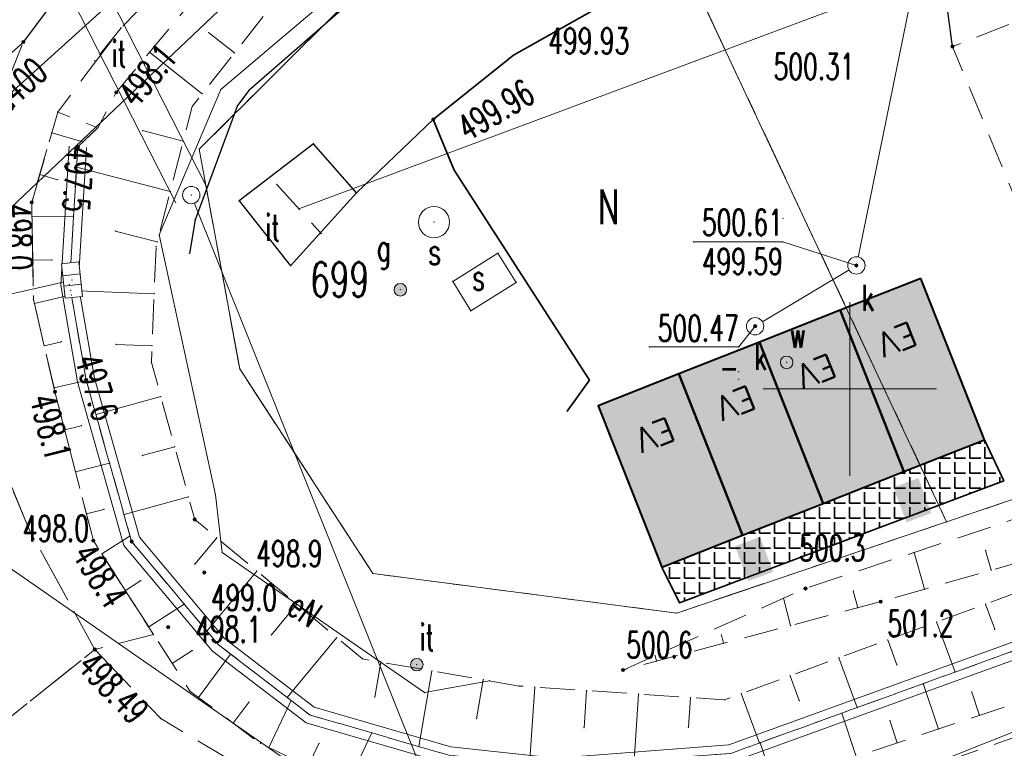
# Model space of a CAD drawing. Header units: metres. Extents: x 7422311 to 7422914, y 5495352 to 5495886.
# Tile 3 of 22: x 7422326 to 7422355, y 5495803 to 5495824. Entities that reach past the tile are written whole.
import ezdxf
from ezdxf.enums import TextEntityAlignment as Align

# ---------------------------------------------------------------- set-up
doc = ezdxf.new("R2010")
doc.units = ezdxf.units.M
doc.set_wipeout_variables(frame=1)
for name, pattern in [('L_0_03', [1, 0.5, -0.5]), ('L_0_04', [1.5, 1, -0.5]), ('L_0_06', [2, 1.5, -0.5])]:
    doc.linetypes.add(name, pattern=pattern)
doc.layers.get('0').update_dxf_attribs({"linetype": 'CONTINUOUS', "lineweight": 18})
doc.layers.add('!!!_EV_miejsca ładowania', color=3, linetype='CONTINUOUS')
doc.layers.add('Ładowarka', color=7, linetype='CONTINUOUS')
for name, color, linetype, lineweight in [('EGB_DzialkaEwidencyjna', 7, 'CONTINUOUS', 18), ('EGB_KonturKlasyfikacyjny', 96, 'CONTINUOUS', 18), ('EGB_KonturUzytkuGruntowego', 96, 'CONTINUOUS', 18), ('GES_InneUrzadzeniaTowarzyszac2', 7, 'CONTINUOUS', 18), ('GES_PrzewodElektroenergetyczny', 1, 'CONTINUOUS', 18), ('GES_PrzewodKanalizacyjny', 36, 'CONTINUOUS', 18), ('GES_Rzedna', 7, 'CONTINUOUS', 18), ('GES_UrzadzeniaSiecGazowa_P', 7, 'CONTINUOUS', 18), ('GES_UrzadzeniaSiecKanalizacyj2', 7, 'CONTINUOUS', 18), ('GES_UrzadzeniaSiecWodociagowa_', 7, 'CONTINUOUS', 18), ('GES_UrzadzeniaTechniczneSieciS', 7, 'CONTINUOUS', 18), ('KR_ObiektKarto', 7, 'CONTINUOUS', 18), ('OT_Komunikacja', 7, 'CONTINUOUS', 18), ('OT_Ogrodzenia', 7, 'CONTINUOUS', 18), ('OT_Rzedna', 7, 'CONTINUOUS', 18), ('OT_Skarpa', 7, 'CONTINUOUS', 18), ('OT_ZagospodarowanieTerenu', 7, 'CONTINUOUS', 18), ('OT_ZagospodarowanieTerenu_P', 7, 'CONTINUOUS', 18)]:
    doc.layers.add(name, color=color, linetype=linetype, lineweight=lineweight)
doc.styles.get("Standard").update_dxf_attribs({"font": 'simplex.shx'})
doc.linetypes.add('L_0_15_SHX', pattern='A,0,-0.375,-0.75,-0.75,-0.75,-0.75,-0.75,[1,mapa_aktualana_poszerzona1.shx,S=0.05,R=0,X=0,Y=0],-0.75,-0.75,-0.75,-0.75,-0.375', length=7.5)

# ---------------------------------------------------------------- blocks, each defined once
blk = doc.blocks.new('L_0_02_2')
at = {"color": 0}
blk.add_point((0, 0), dxfattribs=at)
blk = doc.blocks.new('L_0_02_1')
at = {"color": 0}
blk.add_point((0, 0), dxfattribs=at)
blk = doc.blocks.new('SUPP')
at = {"color": 0, "linetype": 'Continuous', "lineweight": 18}
blk.add_wipeout([(0, -0.5), (0.25, -0.433), (0.433, -0.25), (0.5, 0), (0.433, 0.25), (0.25, 0.433), (0, 0.5), (-0.25, 0.433), (-0.433, 0.25), (-0.5, 0), (-0.433, -0.25), (-0.25, -0.433)], dxfattribs=at)
blk.add_circle((0, 0), 0.5, dxfattribs=at)
blk = doc.blocks.new('SUPW_O')
at = {"color": 0, "linetype": 'Continuous', "lineweight": 18}
blk.add_wipeout([(0, -0.5), (0.25, -0.433), (0.433, -0.25), (0.5, 0), (0.433, 0.25), (0.25, 0.433), (0, 0.5), (-0.25, 0.433), (-0.433, 0.25), (-0.5, 0), (-0.433, -0.25), (-0.25, -0.433)], dxfattribs=at)
blk.add_circle((0, 0), 0.5, dxfattribs=at)
blk = doc.blocks.new('SUPS01_05')
at = {"linetype": 'Continuous', "lineweight": 13}
blk.add_hatch(color=0, dxfattribs=at).paths.add_polyline_path([(0, -0.091, 1), (0, 0.091, 1)])
at = {"color": 0, "linetype": 'Continuous', "lineweight": 13}
blk.add_circle((0, 0), 0.0906, dxfattribs=at)
blk = doc.blocks.new('SUGW')
at = {"linetype": 'Continuous', "lineweight": 18}
blk.add_hatch(color=0, dxfattribs=at).paths.add_polyline_path([(0, -0.361, 1), (0, 0.361, 1)])
at = {"color": 0, "linetype": 'Continuous', "lineweight": 18}
blk.add_circle((0, 0), 0.361, dxfattribs=at)
blk = doc.blocks.new('SUKK')
at = {"color": 0, "linetype": 'Continuous', "lineweight": 18}
blk.add_wipeout([(1, 0.5), (1, -0.5), (-1, -0.5), (-1, 0.5)], dxfattribs=at)
at = {"color": 0, "linetype": 'Continuous', "lineweight": 18, "flags": 128}
blk.add_lwpolyline([(1, 0.5), (1, -0.5), (-1, -0.5), (-1, 0.5), (1, 0.5)], close=True, dxfattribs=at)
for points in [[(-0.3, 0.5), (-0.3, -0.5)], [(0.3, 0.5), (0.3, -0.5)]]:
    blk.add_lwpolyline(points, dxfattribs=at)
blk = doc.blocks.new('SUWW')
at = {"linetype": 'Continuous', "lineweight": 18}
blk.add_hatch(color=0, dxfattribs=at).paths.add_polyline_path([(0, -0.361, 1), (0, 0.361, 1)])
at = {"color": 0, "linetype": 'Continuous', "lineweight": 18}
blk.add_circle((0, 0), 0.361, dxfattribs=at)
blk = doc.blocks.new('OTRN')
at = {"linetype": 'Continuous', "lineweight": 13}
blk.add_hatch(color=0, dxfattribs=at).paths.add_polyline_path([(0, -0.091, 1), (0, 0.091, 1)])
at = {"color": 0, "linetype": 'Continuous', "lineweight": 13}
blk.add_circle((0, 0), 0.0906, dxfattribs=at)
blk = doc.blocks.new('OTRS')
at = {"linetype": 'Continuous', "lineweight": 13}
blk.add_hatch(color=0, dxfattribs=at).paths.add_polyline_path([(0, -0.091, 1), (0, 0.091, 1)])
at = {"color": 0, "linetype": 'Continuous', "lineweight": 13}
blk.add_circle((0, 0), 0.0906, dxfattribs=at)
blk = doc.blocks.new('OTZI')
at = {"linetype": 'Continuous', "lineweight": 18}
blk.add_hatch(color=0, dxfattribs=at).paths.add_polyline_path([(0, -0.361, 1), (0, 0.361, 1)])
at = {"color": 0, "linetype": 'Continuous', "lineweight": 18}
blk.add_circle((0, 0), 0.361, dxfattribs=at)
blk = doc.blocks.new('EV1')
at = {"lineweight": 40, "true_color": 0xafd9aa}
h = blk.add_hatch(color=9, dxfattribs=at)
h.dxf.hatch_style = 1
h.paths.add_polyline_path([(0, 0), (2.5, 0), (2.5, 5), (0, 5)])
at = {"color": 114, "lineweight": 40, "true_color": 0x139b48}
blk.add_lwpolyline([(0, 0), (2.5, 0), (2.5, 5), (0, 5)], close=True, dxfattribs=at)
blk = doc.blocks.new('EV25')
at = {"layer": 'Ładowarka'}
blk.add_blockref('EV1', (-1.25, 0), dxfattribs=at)
at = {"layer": 'Ładowarka', "color": 7, "lineweight": 140, "true_color": 0xffffff, "insert": (-0.522, 1.732), "char_height": 0.6991, "attachment_point": 1}
blk.add_mtext_dynamic_manual_height_columns('EV', width=0.58533, gutter_width=3.496, heights=[0], dxfattribs=at)

msp = doc.modelspace()

# ---------------------------------------------------------------- hatches: boundary and pattern name
at = {"layer": '!!!_EV_miejsca ładowania', "lineweight": 35, "true_color": 0xf26722}
h = msp.add_hatch(dxfattribs=at)
h.set_pattern_fill('ANGLE', color=30, scale=0.062)
h.set_pattern_definition([(0, (7419607.61453, 5495766.5273), (0, 0.43307), [0.31496, -0.11811]), (90, (7419607.61453, 5495766.5273), (-0.43307, 3e-17), [0.31496, -0.11811])])
h.paths.add_polyline_path([(7422349.484, 5495810.258), (7422347.158, 5495809.341), (7422344.832, 5495808.424), (7422345.34, 5495807.392), (7422354.694, 5495810.91), (7422354.136, 5495812.092), (7422351.81, 5495811.175)])
at = {"layer": 'Ładowarka'}
h = msp.add_hatch(color=5, dxfattribs=at)
h.dxf.hatch_style = 1
h.paths.add_polyline_path([(7422352.23, 5495810.991), (7422351.509, 5495810.721), (7422351.887, 5495809.712), (7422352.608, 5495809.982)])
h = msp.add_hatch(color=5, dxfattribs=at)
h.dxf.hatch_style = 1
h.paths.add_polyline_path([(7422347.663, 5495809.294), (7422346.943, 5495809.024), (7422347.321, 5495808.015), (7422348.041, 5495808.285)])

# ---------------------------------------------------------------- linework, layer by layer
at = {"layer": '!!!_EV_miejsca ładowania', "color": 32, "lineweight": 35, "true_color": 0xcd6928}
msp.add_lwpolyline([(7422344.832, 5495808.424), (7422345.34, 5495807.392), (7422354.694, 5495810.91), (7422354.136, 5495812.092), (7422344.832, 5495808.424)], dxfattribs=at)
at = {"linetype": 'Continuous', "lineweight": 18, "flags": 128}
for points in [[(7422350.254, 5495811.057), (7422350.254, 5495816.057)], [(7422347.754, 5495813.557), (7422352.754, 5495813.557)]]:
    msp.add_lwpolyline(points, dxfattribs=at)
for p in [(7422329.244, 5495823.967), (7422329.244, 5495823.967), (7422329.244, 5495823.967), (7422329.244, 5495823.967), (7422331.767, 5495823.832), (7422326.424, 5495823.557), (7422326.424, 5495823.557), (7422326.424, 5495823.557), (7422326.424, 5495823.557), (7422326.424, 5495823.557), (7422326.424, 5495823.557), (7422326.424, 5495823.557), (7422326.424, 5495823.557), (7422326.424, 5495823.557), (7422353.214, 5495823.427), (7422353.214, 5495823.427), (7422353.214, 5495823.427), (7422353.214, 5495823.427), (7422330.065, 5495823.266), (7422332.512, 5495823.244), (7422340.554, 5495823.177), (7422340.554, 5495823.177), (7422328.484, 5495823.017), (7422328.484, 5495823.017), (7422329.104, 5495822.107), (7422329.104, 5495822.107), (7422331.582, 5495822.067), (7422332.114, 5495822.187), (7422332.114, 5495822.187), (7422332.924, 5495822.157), (7422332.924, 5495822.157), (7422332.594, 5495821.727), (7422332.594, 5495821.727), (7422327.414, 5495821.537), (7422327.414, 5495821.537), (7422327.414, 5495821.537), (7422327.414, 5495821.537), (7422331.293, 5495821.702), (7422331.293, 5495821.702), (7422338.244, 5495821.327), (7422338.244, 5495821.327), (7422338.244, 5495821.327), (7422338.244, 5495821.327), (7422327.241, 5495820.937), (7422328.574, 5495821.087), (7422328.574, 5495821.087), (7422328.574, 5495821.087), (7422328.574, 5495821.087), (7422329.861, 5495821.004), (7422328.142, 5495820.677), (7422331.034, 5495820.7), (7422334.794, 5495820.627), (7422334.794, 5495820.627), (7422327.994, 5495820.537), (7422327.994, 5495820.537), (7422327.994, 5495820.537), (7422327.994, 5495820.537), (7422327.994, 5495820.537), (7422327.994, 5495820.537), (7422331.494, 5495820.467), (7422331.494, 5495820.467), (7422331.494, 5495820.467), (7422331.494, 5495820.467), (7422331.494, 5495820.467), (7422331.494, 5495820.467), (7422331.494, 5495820.467), (7422331.494, 5495820.467), (7422331.494, 5495820.467), (7422331.494, 5495820.467), (7422331.494, 5495820.467), (7422331.494, 5495820.467), (7422326.895, 5495819.736), (7422327.959, 5495819.946), (7422338.844, 5495819.867), (7422338.844, 5495819.867), (7422327.411, 5495819.587), (7422333.724, 5495819.457), (7422333.724, 5495819.457), (7422330.659, 5495819.248), (7422336.034, 5495819.207), (7422336.034, 5495819.207), (7422336.034, 5495819.207), (7422336.034, 5495819.207), (7422326.664, 5495818.937), (7422326.664, 5495818.937), (7422326.664, 5495818.937), (7422326.664, 5495818.937), (7422332.644, 5495818.977), (7422332.644, 5495818.977), (7422334.369, 5495818.747), (7422334.369, 5495818.747), (7422326.672, 5495818.518), (7422327.874, 5495818.54), (7422331.374, 5495818.437), (7422331.374, 5495818.437), (7422338.264, 5495818.367), (7422338.264, 5495818.367), (7422348.323, 5495818.472), (7422329.075, 5495818.108), (7422335.014, 5495818.037), (7422335.014, 5495818.037), (7422330.284, 5495817.796), (7422330.344, 5495817.997), (7422330.344, 5495817.997), (7422345.745, 5495817.797), (7422348.323, 5495817.797), (7422330.251, 5495817.67), (7422330.251, 5495817.67), (7422331.214, 5495817.467), (7422331.214, 5495817.467), (7422340.106, 5495817.472), (7422340.106, 5495817.472), (7422326.694, 5495817.269), (7422327.246, 5495817.278), (7422334.124, 5495817.107), (7422334.124, 5495817.107), (7422334.124, 5495817.107), (7422334.124, 5495817.107), (7422338.804, 5495816.657), (7422338.804, 5495816.657), (7422340.634, 5495816.627), (7422340.634, 5495816.627), (7422326.714, 5495816.147), (7422326.714, 5495816.147), (7422326.714, 5495816.147), (7422326.714, 5495816.147), (7422330.197, 5495816.301), (7422326.743, 5495816.022), (7422339.324, 5495815.807), (7422339.324, 5495815.807), (7422327.524, 5495814.92), (7422327.026, 5495814.804), (7422329.092, 5495814.844), (7422330.137, 5495814.802), (7422344.47, 5495814.77), (7422347.049, 5495814.77), (7422330.117, 5495814.319), (7422330.117, 5495814.319), (7422332.664, 5495814.137), (7422332.664, 5495814.137), (7422332.664, 5495814.137), (7422332.664, 5495814.137), (7422332.664, 5495814.137), (7422332.664, 5495814.137), (7422332.664, 5495814.137), (7422332.664, 5495814.137), (7422332.664, 5495814.137), (7422332.664, 5495814.137), (7422332.664, 5495814.137), (7422332.664, 5495814.137), (7422347.049, 5495814.058), (7422328.234, 5495813.817), (7422328.234, 5495813.817), (7422328.234, 5495813.817), (7422328.234, 5495813.817), (7422328.234, 5495813.817), (7422328.234, 5495813.817), (7422328.238, 5495813.803), (7422342.744, 5495813.807), (7422342.744, 5495813.807), (7422347.049, 5495813.833), (7422327.309, 5495813.587), (7422327.334, 5495813.477), (7422327.334, 5495813.477), (7422327.334, 5495813.477), (7422327.334, 5495813.477), (7422330.388, 5495813.339), (7422342.104, 5495812.917), (7422342.104, 5495812.917), (7422328.515, 5495812.822), (7422327.619, 5495812.376), (7422328.095, 5495812.499), (7422330.787, 5495811.893), (7422329.854, 5495811.636), (7422328.91, 5495811.419), (7422327.932, 5495811.166), (7422331.185, 5495810.447), (7422331.964, 5495810.507), (7422331.964, 5495810.507), (7422328.747, 5495810.086), (7422328.245, 5495809.956), (7422329.328, 5495809.935), (7422331.365, 5495809.796), (7422331.365, 5495809.796), (7422353.044, 5495809.727), (7422353.044, 5495809.727), (7422353.044, 5495809.727), (7422353.044, 5495809.727), (7422353.044, 5495809.727), (7422353.044, 5495809.727), (7422353.044, 5495809.727), (7422353.044, 5495809.727), (7422353.044, 5495809.727), (7422353.044, 5495809.727), (7422353.044, 5495809.727), (7422353.044, 5495809.727), (7422353.044, 5495809.727), (7422353.044, 5495809.727), (7422353.044, 5495809.727), (7422353.044, 5495809.727), (7422326.594, 5495809.507), (7422326.594, 5495809.507), (7422326.594, 5495809.507), (7422326.594, 5495809.507), (7422329.501, 5495809.323), (7422331.999, 5495809.269), (7422328.444, 5495809.187), (7422328.444, 5495809.187), (7422328.444, 5495809.187), (7422328.444, 5495809.187), (7422329.545, 5495809.163), (7422329.545, 5495809.163), (7422329.545, 5495809.163), (7422329.545, 5495809.163), (7422329.545, 5495809.163), (7422329.545, 5495809.163), (7422328.691, 5495808.803), (7422332.154, 5495808.847), (7422332.154, 5495808.847), (7422352.105, 5495808.847), (7422354.168, 5495808.906), (7422331.366, 5495808.508), (7422333.152, 5495808.31), (7422336.504, 5495808.237), (7422336.504, 5495808.237), (7422336.504, 5495808.237), (7422336.504, 5495808.237), (7422336.504, 5495808.237), (7422336.504, 5495808.237), (7422336.504, 5495808.237), (7422336.504, 5495808.237), (7422336.504, 5495808.237), (7422336.504, 5495808.237), (7422336.504, 5495808.237), (7422336.504, 5495808.237), (7422354.331, 5495808.335), (7422329.809, 5495808.036), (7422348.974, 5495807.807), (7422348.974, 5495807.807), (7422329.365, 5495807.751), (7422348.339, 5495807.524), (7422350.352, 5495807.737), (7422352.407, 5495807.787), (7422331.064, 5495807.355), (7422334.305, 5495807.351), (7422350.481, 5495807.251), (7422351.144, 5495807.427), (7422351.144, 5495807.427), (7422354.166, 5495807.357), (7422345.264, 5495807.097), (7422345.264, 5495807.097), (7422345.264, 5495807.097), (7422345.264, 5495807.097), (7422345.264, 5495807.097), (7422345.264, 5495807.097), (7422345.264, 5495807.097), (7422345.264, 5495807.097), (7422345.264, 5495807.097), (7422345.264, 5495807.097), (7422345.264, 5495807.097), (7422345.264, 5495807.097), (7422330.04, 5495806.699), (7422348.547, 5495806.739), (7422352.757, 5495806.841), (7422330.174, 5495806.477), (7422330.174, 5495806.477), (7422331.714, 5495806.581), (7422333.57, 5495806.466), (7422335.459, 5495806.392), (7422346.552, 5495806.462), (7422354.431, 5495806.632), (7422332.048, 5495806.184), (7422332.048, 5495806.184), (7422332.048, 5495806.184), (7422332.048, 5495806.184), (7422332.048, 5495806.184), (7422332.048, 5495806.184), (7422346.614, 5495806.226), (7422351.349, 5495806.324), (7422328.484, 5495806.047), (7422328.484, 5495806.047), (7422328.484, 5495806.047), (7422328.484, 5495806.047), (7422328.484, 5495806.047), (7422328.484, 5495806.047), (7422331.295, 5495806.018), (7422332.397, 5495805.916), (7422344.639, 5495805.871), (7422330.715, 5495805.647), (7422336.201, 5495805.775), (7422336.201, 5495805.775), (7422336.728, 5495805.684), (7422344.681, 5495805.714), (7422349.941, 5495805.808), (7422351.613, 5495805.605), (7422338.206, 5495805.429), (7422343.714, 5495805.457), (7422343.714, 5495805.457), (7422348.532, 5495805.292), (7422353.287, 5495805.396), (7422339.684, 5495805.174), (7422339.864, 5495805.147), (7422339.864, 5495805.147), (7422340.724, 5495804.995), (7422340.724, 5495804.995), (7422352.37, 5495805.064), (7422331.225, 5495804.851), (7422331.225, 5495804.851), (7422337.994, 5495804.807), (7422337.994, 5495804.807), (7422341.168, 5495804.965), (7422342.665, 5495804.864), (7422344.161, 5495804.763), (7422347.124, 5495804.776), (7422353.769, 5495804.819), (7422331.47, 5495804.669), (7422332.931, 5495804.539), (7422334.026, 5495804.668), (7422334.148, 5495804.575), (7422336.554, 5495804.677), (7422345.658, 5495804.662), (7422346.634, 5495804.596), (7422346.634, 5495804.596), (7422348.794, 5495804.578), (7422334.691, 5495804.159), (7422334.691, 5495804.159), (7422334.691, 5495804.159), (7422334.691, 5495804.159), (7422334.691, 5495804.159), (7422334.691, 5495804.159), (7422350.019, 5495804.212), (7422350.466, 5495804.374), (7422353.993, 5495804.149), (7422330.384, 5495804.057), (7422330.384, 5495804.057), (7422332.473, 5495803.923), (7422339.491, 5495804.054), (7422351.408, 5495803.998), (7422336.473, 5495803.643), (7422342.592, 5495803.793), (7422345.6, 5495803.809), (7422352.807, 5495803.754), (7422333.253, 5495803.343), (7422333.253, 5495803.343), (7422334.944, 5495803.34), (7422347.646, 5495803.352), (7422347.668, 5495803.36), (7422351.621, 5495803.358), (7422333.504, 5495803.223), (7422337.831, 5495803.251)]:
    msp.add_point(p)
at = {"layer": 'EGB_DzialkaEwidencyjna', "linetype": 'CONTINUOUS', "lineweight": 18}
for p, q in [((7422319.934, 5495812.967), (7422389.764, 5495879.209)), ((7422389.086, 5495878.566), (7422319.934, 5495812.967)), ((7422331.494, 5495820.467), (7422342.744, 5495831.677)), ((7422353.044, 5495809.727), (7422342.744, 5495831.677)), ((7422342.744, 5495831.677), (7422353.044, 5495809.727)), ((7422390.374, 5495822.387), (7422353.044, 5495809.727)), ((7422332.664, 5495814.137), (7422331.494, 5495820.467)), ((7422336.504, 5495808.237), (7422332.664, 5495814.137)), ((7422353.044, 5495809.727), (7422345.264, 5495807.097)), ((7422345.264, 5495807.097), (7422336.504, 5495808.237))]:
    msp.add_line(p, q, dxfattribs=at)
at = {"layer": 'EGB_KonturKlasyfikacyjny', "color": 82, "linetype": 'L_0_06', "lineweight": 18, "flags": 128}
msp.add_lwpolyline([(7422345.264, 5495807.097), (7422336.504, 5495808.237), (7422332.664, 5495814.137), (7422331.494, 5495820.467), (7422342.744, 5495831.677), (7422353.044, 5495809.727)], close=True, dxfattribs=at)
at = {"layer": 'EGB_KonturUzytkuGruntowego', "color": 96, "linetype": 'L_0_03', "lineweight": 18, "flags": 128}
for points in [[(7422353.044, 5495809.727), (7422342.744, 5495831.677), (7422344.014, 5495832.937), (7422355.424, 5495831.237), (7422355.134, 5495834.207), (7422363.764, 5495834.537), (7422389.924, 5495835.167), (7422394.984, 5495824.447), (7422390.374, 5495822.387)], [(7422345.264, 5495807.097), (7422336.504, 5495808.237), (7422332.664, 5495814.137), (7422331.494, 5495820.467), (7422342.744, 5495831.677), (7422353.044, 5495809.727)]]:
    msp.add_lwpolyline(points, close=True, dxfattribs=at)
at = {"layer": 'GES_InneUrzadzeniaTowarzyszac2'}
for p in [(7422331.264, 5495819.147), (7422350.444, 5495817.117), (7422347.524, 5495815.367)]:
    msp.add_point(p, dxfattribs=at)
at = {"layer": 'GES_PrzewodElektroenergetyczny', "lineweight": 18}
for p, q in [((7422323.87, 5495834.794), (7422331.71, 5495819.374)), ((7422322.979, 5495834.341), (7422330.819, 5495818.921))]:
    msp.add_line(p, q, dxfattribs=at)
at = {"layer": 'GES_PrzewodElektroenergetyczny', "color": 1, "linetype": 'Continuous', "lineweight": 18, "flags": 128}
for points in [[(7422363.144, 5495848.577), (7422359.884, 5495845.467), (7422359.29, 5495844.801), (7422358.974, 5495844.447), (7422357.924, 5495843.467), (7422357.58, 5495843.211), (7422356.834, 5495842.657), (7422346.694, 5495830.767), (7422341.174, 5495829.697), (7422336.504, 5495825.907), (7422332.114, 5495822.187), (7422330.344, 5495817.997), (7422331.964, 5495810.507), (7422332.154, 5495808.847), (7422337.994, 5495804.807), (7422339.864, 5495805.147)], [(7422372.234, 5495831.847), (7422371.304, 5495832.177), (7422370.804, 5495832.337), (7422334.369, 5495818.747)], [(7422344.47, 5495786.222), (7422331.264, 5495819.147)]]:
    msp.add_lwpolyline(points, dxfattribs=at)
at = {"layer": 'GES_PrzewodKanalizacyjny', "color": 36, "linetype": 'Continuous', "lineweight": 18, "flags": 128}
for points in [[(7422366.744, 5495853.697), (7422357.804, 5495844.857), (7422355.624, 5495842.497), (7422350.444, 5495817.117), (7422347.524, 5495815.367)], [(7422352.444, 5495846.937), (7422331.204, 5495826.747), (7422317.474, 5495814.337), (7422313.041, 5495808.984)], [(7422463.144, 5495844.657), (7422447.174, 5495838.307), (7422396.35, 5495819.815), (7422376.694, 5495812.343), (7422340.908, 5495798.066), (7422317.474, 5495814.337)], [(7422327.826, 5495816.696), (7422317.474, 5495814.337)]]:
    msp.add_lwpolyline(points, dxfattribs=at)
at = {"layer": 'GES_UrzadzeniaSiecGazowa_P', "color": 52}
msp.add_point((7422337.294, 5495816.417), dxfattribs=at)
at = {"layer": 'GES_UrzadzeniaSiecKanalizacyj2', "color": 36}
msp.add_point((7422327.826, 5495816.696), dxfattribs=at)
at = {"layer": 'GES_UrzadzeniaSiecWodociagowa_', "color": 5}
msp.add_point((7422348.434, 5495814.327), dxfattribs=at)
at = {"layer": 'GES_UrzadzeniaTechniczneSieciS', "color": 7, "linetype": 'Continuous', "lineweight": 18, "flags": 128}
msp.add_lwpolyline([(7422340.634, 5495816.627), (7422339.324, 5495815.807), (7422338.804, 5495816.657), (7422340.106, 5495817.472)], close=True, dxfattribs=at)
at = {"layer": 'GES_UrzadzeniaTechniczneSieciS', "color": 7, "linetype": 'Continuous', "lineweight": 18}
msp.add_circle((7422338.264, 5495818.367), 0.45, dxfattribs=at)
at = {"layer": 'KR_ObiektKarto', "linetype": 'Continuous', "lineweight": 18, "flags": 128}
for points in [[(7422332.512, 5495823.244), (7422331.767, 5495823.832)], [(7422331.582, 5495822.067), (7422330.065, 5495823.266)], [(7422327.241, 5495820.937), (7422328.142, 5495820.677)], [(7422331.034, 5495820.7), (7422329.861, 5495821.004)], [(7422326.895, 5495819.736), (7422327.411, 5495819.587)], [(7422330.659, 5495819.248), (7422327.959, 5495819.946)], [(7422326.672, 5495818.518), (7422327.874, 5495818.54)], [(7422330.284, 5495817.796), (7422329.075, 5495818.108)], [(7422326.694, 5495817.269), (7422327.246, 5495817.278)], [(7422330.197, 5495816.301), (7422327.784, 5495816.397)], [(7422326.743, 5495816.022), (7422327.806, 5495816.269)], [(7422327.026, 5495814.804), (7422327.524, 5495814.92)], [(7422330.137, 5495814.802), (7422329.092, 5495814.844)], [(7422327.309, 5495813.587), (7422328.238, 5495813.803)], [(7422330.388, 5495813.339), (7422328.515, 5495812.822)], [(7422327.619, 5495812.376), (7422328.095, 5495812.499)], [(7422330.787, 5495811.893), (7422329.854, 5495811.636)], [(7422327.932, 5495811.166), (7422328.91, 5495811.419)], [(7422331.185, 5495810.447), (7422329.328, 5495809.935)], [(7422328.245, 5495809.956), (7422328.747, 5495810.086)], [(7422328.691, 5495808.803), (7422329.501, 5495809.323)], [(7422331.999, 5495809.269), (7422331.366, 5495808.508)], [(7422352.407, 5495807.787), (7422352.105, 5495808.847)], [(7422354.331, 5495808.335), (7422354.168, 5495808.906)], [(7422333.152, 5495808.31), (7422331.714, 5495806.581)], [(7422329.365, 5495807.751), (7422329.809, 5495808.036)], [(7422348.547, 5495806.739), (7422348.339, 5495807.524)], [(7422350.481, 5495807.251), (7422350.352, 5495807.737)], [(7422330.04, 5495806.699), (7422331.064, 5495807.355)], [(7422334.305, 5495807.351), (7422333.57, 5495806.466)], [(7422354.166, 5495807.357), (7422354.431, 5495806.632)], [(7422352.757, 5495806.841), (7422353.287, 5495805.396)], [(7422335.459, 5495806.392), (7422334.026, 5495804.668)], [(7422346.614, 5495806.226), (7422346.552, 5495806.462)], [(7422351.349, 5495806.324), (7422351.613, 5495805.605)], [(7422330.715, 5495805.647), (7422331.295, 5495806.018)], [(7422331.47, 5495804.669), (7422332.397, 5495805.916)], [(7422344.681, 5495805.714), (7422344.639, 5495805.871)], [(7422336.728, 5495805.684), (7422336.554, 5495804.677)], [(7422349.941, 5495805.808), (7422350.466, 5495804.374)], [(7422338.206, 5495805.429), (7422337.831, 5495803.251)], [(7422348.532, 5495805.292), (7422348.794, 5495804.578)], [(7422339.684, 5495805.174), (7422339.491, 5495804.054)], [(7422352.807, 5495803.754), (7422352.37, 5495805.064)], [(7422341.168, 5495804.965), (7422341.018, 5495802.746)], [(7422342.665, 5495804.864), (7422342.592, 5495803.793)], [(7422344.161, 5495804.763), (7422344.032, 5495802.838)], [(7422347.124, 5495804.776), (7422347.646, 5495803.352)], [(7422353.993, 5495804.149), (7422353.769, 5495804.819)], [(7422332.473, 5495803.923), (7422332.931, 5495804.539)], [(7422333.504, 5495803.223), (7422334.148, 5495804.575)], [(7422345.658, 5495804.662), (7422345.6, 5495803.809)], [(7422350.435, 5495802.963), (7422350.019, 5495804.212)], [(7422351.621, 5495803.358), (7422351.408, 5495803.998)], [(7422335.761, 5495802.148), (7422336.473, 5495803.643)], [(7422334.632, 5495802.686), (7422334.944, 5495803.34)], [(7422348.063, 5495802.173), (7422347.668, 5495803.36)]]:
    msp.add_lwpolyline(points, dxfattribs=at)
at = {"layer": 'OT_Komunikacja', "linetype": 'CONTINUOUS', "lineweight": 18}
for p, q in [((7422327.745, 5495820.552), (7422327.503, 5495816.553)), ((7422328.244, 5495820.522), (7422328.006, 5495816.581)), ((7422327.503, 5495816.553), (7422327.99, 5495813.762)), ((7422328.006, 5495816.581), (7422328.478, 5495813.873)), ((7422328.478, 5495813.873), (7422329.772, 5495809.283)), ((7422327.99, 5495813.762), (7422329.319, 5495809.043)), ((7422346.769, 5495803.3), (7422365.099, 5495809.942)), ((7422329.772, 5495809.283), (7422332.221, 5495806.366)), ((7422346.875, 5495802.807), (7422365.269, 5495809.472)), ((7422329.319, 5495809.043), (7422331.874, 5495806.002)), ((7422332.221, 5495806.366), (7422334.805, 5495804.386)), ((7422331.874, 5495806.002), (7422334.576, 5495803.932)), ((7422334.805, 5495804.386), (7422338.747, 5495803.246)), ((7422334.576, 5495803.932), (7422338.65, 5495802.753)), ((7422341.779, 5495802.915), (7422346.769, 5495803.3)), ((7422338.747, 5495803.246), (7422341.779, 5495802.915))]:
    msp.add_line(p, q, dxfattribs=at)
at = {"layer": 'OT_Komunikacja', "color": 7, "linetype": 'L_0_06', "lineweight": 18, "flags": 128}
for points in [[(7422312.219, 5495811.958), (7422311.316, 5495815.221), (7422311.106, 5495816.151), (7422310.954, 5495817.849), (7422310.951, 5495818.672), (7422323.624, 5495830.417), (7422328.777, 5495835.179), (7422330.754, 5495836.657), (7422333.995, 5495840), (7422335.874, 5495841.737), (7422343.994, 5495849.257), (7422348.514, 5495853.467), (7422351.374, 5495856.097), (7422355.394, 5495859.807), (7422364.457, 5495868.191), (7422385.064, 5495876.872), (7422382.384, 5495874.257), (7422381.034, 5495872.807), (7422380.384, 5495872.037), (7422380.214, 5495872.197), (7422374.724, 5495867.877), (7422365.734, 5495860.717), (7422365.914, 5495860.537), (7422359.854, 5495854.967), (7422353.034, 5495848.647), (7422352.784, 5495848.237), (7422352.544, 5495848.577), (7422344.524, 5495841.127), (7422331.904, 5495829.407), (7422327.944, 5495825.737), (7422328.104, 5495825.567), (7422327.354, 5495824.797), (7422326.424, 5495823.557), (7422314.814, 5495813.227), (7422312.549, 5495811.108)], [(7422324.784, 5495813.867), (7422324.634, 5495816.857), (7422325.104, 5495820.287), (7422326.424, 5495823.557), (7422327.354, 5495824.797), (7422328.104, 5495825.567), (7422332.074, 5495829.237), (7422333.614, 5495830.447), (7422335.374, 5495831.447), (7422337.274, 5495832.227), (7422329.244, 5495823.967), (7422327.414, 5495821.537), (7422326.664, 5495818.937), (7422326.714, 5495816.147), (7422327.334, 5495813.477), (7422328.444, 5495809.187), (7422330.174, 5495806.477), (7422328.484, 5495806.047), (7422326.594, 5495809.507)], [(7422325.104, 5495820.287), (7422324.634, 5495816.857), (7422324.784, 5495813.867), (7422326.594, 5495809.507), (7422328.484, 5495806.047), (7422319.534, 5495798.907), (7422316.735, 5495800.338), (7422312.549, 5495811.108), (7422314.814, 5495813.227), (7422326.424, 5495823.557)]]:
    msp.add_lwpolyline(points, close=True, dxfattribs=at)
at = {"layer": 'OT_Komunikacja', "color": 7, "linetype": 'Continuous', "lineweight": 25, "flags": 128}
for points in [[(7422326.424, 5495823.557), (7422327.354, 5495824.797), (7422328.104, 5495825.567), (7422332.074, 5495829.237), (7422333.614, 5495830.447), (7422335.374, 5495831.447), (7422337.274, 5495832.227), (7422339.214, 5495832.767), (7422340.904, 5495833.027), (7422342.424, 5495833.177), (7422343.974, 5495833.237), (7422345.224, 5495833.227), (7422347.364, 5495833.117), (7422348.504, 5495832.307), (7422348.774, 5495831.567), (7422348.364, 5495830.887)], [(7422348.364, 5495830.887), (7422341.294, 5495829.447), (7422332.924, 5495822.157), (7422332.594, 5495821.727), (7422331.374, 5495818.437), (7422331.214, 5495817.467)], [(7422353.214, 5495823.427), (7422353.004, 5495825.037), (7422353.094, 5495826.107), (7422353.394, 5495827.107)], [(7422334.124, 5495817.107), (7422336.034, 5495819.207), (7422334.794, 5495820.627), (7422332.644, 5495818.977), (7422334.124, 5495817.107)]]:
    msp.add_lwpolyline(points, dxfattribs=at)
at = {"layer": 'OT_Komunikacja', "color": 7, "linetype": 'L_0_04', "lineweight": 18, "flags": 128}
msp.add_lwpolyline([(7422356.364, 5495815.797), (7422353.214, 5495823.427), (7422357.521, 5495825.098), (7422360.702, 5495817.502)], close=True, dxfattribs=at)
at = {"layer": 'OT_Komunikacja', "color": 7, "linetype": 'L_0_06', "lineweight": 18, "flags": 128}
msp.add_lwpolyline([(7422328.484, 5495806.047), (7422330.384, 5495804.057), (7422332.23, 5495802.95), (7422334.669, 5495801.641), (7422336.513, 5495801.066), (7422341.47, 5495800.355), (7422344.973, 5495800.558), (7422347.595, 5495800.914), (7422358.914, 5495804.89), (7422364.994, 5495806.947), (7422369.404, 5495800.357), (7422361.097, 5495796.765), (7422360.657, 5495794.413), (7422361.182, 5495791.063), (7422361.964, 5495789.189), (7422360.854, 5495788.957), (7422358.58, 5495788.487), (7422357.815, 5495790.193), (7422355.745, 5495794.858), (7422350.111, 5495792.168), (7422348.257, 5495789.402), (7422347.474, 5495788.037), (7422345.553, 5495786.838), (7422339.994, 5495787.499), (7422340.124, 5495787.846, 0.051197), (7422340.16, 5495788.944, 0.051197), (7422339.972, 5495790.026, 0.089478), (7422338.551, 5495791.565, 0.089478), (7422336.682, 5495792.51), (7422327.938, 5495795.271), (7422325.464, 5495795.997), (7422319.534, 5495798.907)], format="xyb", close=True, dxfattribs=at)
at = {"layer": 'OT_Ogrodzenia', "linetype": 'CONTINUOUS', "lineweight": 35}
for p, q in [((7422344.164, 5495825.217), (7422340.554, 5495823.177)), ((7422340.554, 5495823.177), (7422338.244, 5495821.327)), ((7422338.244, 5495821.327), (7422336.034, 5495819.207)), ((7422338.244, 5495821.327), (7422338.844, 5495819.867)), ((7422338.844, 5495819.867), (7422342.744, 5495813.807)), ((7422342.744, 5495813.807), (7422342.104, 5495812.917))]:
    msp.add_line(p, q, dxfattribs=at)
at = {"layer": 'OT_Ogrodzenia', "linetype": 'L_0_15_SHX', "lineweight": 35}
for p, q in [((7422344.164, 5495825.217), (7422340.554, 5495823.177)), ((7422340.554, 5495823.177), (7422338.244, 5495821.327)), ((7422338.244, 5495821.327), (7422336.034, 5495819.207)), ((7422338.244, 5495821.327), (7422338.844, 5495819.867)), ((7422338.844, 5495819.867), (7422342.744, 5495813.807)), ((7422342.744, 5495813.807), (7422342.104, 5495812.917))]:
    msp.add_line(p, q, dxfattribs=at)
at = {"layer": 'OT_Rzedna'}
for p in [(7422326.424, 5495823.557), (7422353.214, 5495823.427), (7422329.104, 5495822.107), (7422338.244, 5495821.327), (7422327.994, 5495820.537), (7422326.664, 5495818.937), (7422328.234, 5495813.817), (7422327.334, 5495813.477), (7422331.365, 5495809.796), (7422328.444, 5495809.187), (7422329.545, 5495809.163), (7422331.641, 5495808.267), (7422348.974, 5495807.807), (7422351.144, 5495807.427), (7422330.601, 5495806.69), (7422328.484, 5495806.047), (7422343.714, 5495805.457)]:
    msp.add_point(p, dxfattribs=at)
at = {"layer": 'OT_Skarpa', "color": 7, "linetype": 'L_0_04', "lineweight": 18, "flags": 128}
for points in [[(7422400.884, 5495827.277), (7422397.084, 5495824.977), (7422394.864, 5495824.387), (7422392.054, 5495821.837), (7422361.814, 5495810.467), (7422351.144, 5495807.427), (7422343.714, 5495805.457), (7422348.974, 5495807.807), (7422358.374, 5495810.927), (7422386.364, 5495821.997), (7422391.014, 5495824.477), (7422400.354, 5495830.247), (7422394.744, 5495844.187), (7422394.194, 5495845.237), (7422393.354, 5495846.297), (7422392.294, 5495847.237), (7422395.484, 5495851.027), (7422396.514, 5495848.167), (7422397.404, 5495845.327), (7422402.484, 5495834.484), (7422403.424, 5495831.837), (7422403.514, 5495829.337)], [(7422365.184, 5495809.707), (7422346.822, 5495803.054), (7422341.775, 5495802.664), (7422338.698, 5495803), (7422334.691, 5495804.159), (7422332.048, 5495806.184), (7422329.545, 5495809.163), (7422328.234, 5495813.817), (7422327.754, 5495816.567), (7422327.994, 5495820.537), (7422328.574, 5495821.087), (7422329.104, 5495822.107), (7422331.824, 5495825.387), (7422336.814, 5495828.687), (7422343.304, 5495832.177), (7422347.254, 5495832.787), (7422348.504, 5495832.307), (7422341.054, 5495829.947), (7422333.993, 5495825.119), (7422331.293, 5495821.702), (7422330.251, 5495817.67), (7422330.117, 5495814.319), (7422331.365, 5495809.796), (7422336.201, 5495805.775), (7422340.724, 5495804.995), (7422346.634, 5495804.596), (7422361.434, 5495810.021), (7422364.674, 5495811.367)], [(7422328.574, 5495821.087), (7422327.994, 5495820.537), (7422327.754, 5495816.567), (7422328.234, 5495813.817), (7422329.545, 5495809.163), (7422332.048, 5495806.184), (7422334.691, 5495804.159), (7422338.698, 5495803), (7422341.775, 5495802.664), (7422346.822, 5495803.054), (7422365.184, 5495809.707), (7422365.364, 5495807.937), (7422347.152, 5495801.87), (7422341.849, 5495801.159), (7422336.199, 5495801.939), (7422333.253, 5495803.343), (7422331.225, 5495804.851), (7422328.444, 5495809.187), (7422327.334, 5495813.477), (7422326.714, 5495816.147), (7422326.664, 5495818.937), (7422327.414, 5495821.537)]]:
    msp.add_lwpolyline(points, close=True, dxfattribs=at)
at = {"layer": 'OT_ZagospodarowanieTerenu', "color": 7, "linetype": 'L_0_04', "lineweight": 18, "flags": 128}
for points in [[(7422329.244, 5495823.967), (7422328.484, 5495823.017)], [(7422333.724, 5495819.457), (7422335.014, 5495818.037)]]:
    msp.add_lwpolyline(points, dxfattribs=at)
at = {"layer": 'OT_ZagospodarowanieTerenu_P'}
msp.add_point((7422337.769, 5495805.612), dxfattribs=at)

# ---------------------------------------------------------------- block references
at = {"layer": '!!!_EV_miejsca ładowania', "color": 0, "lineweight": 25, "rotation": 201.516080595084}
for p in [(7422346.487, 5495814.451), (7422344.162, 5495813.534)]:
    msp.add_blockref('EV25', p, dxfattribs=at)
at = {"layer": 'EGB_DzialkaEwidencyjna', "color": 7, "linetype": 'Continuous'}
for name, p, xscale, yscale, zscale, rotation in [('L_0_02_2', (7422331.494, 5495820.467), 0.5, 0.5, 0.5, 280.4700000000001), ('L_0_02_1', (7422331.494, 5495820.467), 0.5, 0.5, 0.5, 44.9), ('L_0_02_2', (7422331.494, 5495820.467), 0.5, 0.5, 0.5, 44.9), ('L_0_02_1', (7422331.494, 5495820.467), 0.5, 0.5, 0.5, 280.4700000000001), ('L_0_02_2', (7422332.664, 5495814.137), 0.5, 0.5, 0.5, 303.0599999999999), ('L_0_02_1', (7422332.664, 5495814.137), 0.5, 0.5, 0.5, 100.47), ('L_0_02_2', (7422332.664, 5495814.137), 0.5, 0.5, 0.5, 100.47), ('L_0_02_1', (7422332.664, 5495814.137), 0.5, 0.5, 0.5, 303.0599999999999), ('L_0_02_2', (7422353.044, 5495809.727), 0.5, 0.5, 0.5, 18.73), ('L_0_02_1', (7422353.044, 5495809.727), 0.4999999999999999, 0.4999999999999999, 0.4999999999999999, 115.14), ('L_0_02_2', (7422353.044, 5495809.727), 0.4999999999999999, 0.4999999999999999, 0.4999999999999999, 115.14), ('L_0_02_1', (7422353.044, 5495809.727), 0.5, 0.5, 0.5, 198.68), ('L_0_02_2', (7422353.044, 5495809.727), 0.5, 0.5, 0.5, 198.68), ('L_0_02_1', (7422353.044, 5495809.727), 0.5, 0.5, 0.5, 18.73), ('L_0_02_1', (7422336.504, 5495808.237), 0.4999999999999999, 0.4999999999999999, 0.4999999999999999, 123.06), ('L_0_02_2', (7422336.504, 5495808.237), 0.5, 0.5, 0.5, 352.59), ('L_0_02_2', (7422336.504, 5495808.237), 0.4999999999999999, 0.4999999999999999, 0.4999999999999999, 123.06), ('L_0_02_1', (7422336.504, 5495808.237), 0.5, 0.5, 0.5, 352.59), ('L_0_02_2', (7422345.264, 5495807.097), 0.5, 0.5, 0.5, 18.68), ('L_0_02_1', (7422345.264, 5495807.097), 0.4999999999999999, 0.4999999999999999, 0.4999999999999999, 172.59), ('L_0_02_2', (7422345.264, 5495807.097), 0.4999999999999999, 0.4999999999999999, 0.4999999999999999, 172.59), ('L_0_02_1', (7422345.264, 5495807.097), 0.5, 0.5, 0.5, 18.68)]:
    msp.add_blockref(name, p, dxfattribs=dict(at, xscale=xscale, yscale=yscale, zscale=zscale, rotation=rotation))
at = {"layer": 'GES_UrzadzeniaSiecGazowa_P', "color": 52, "linetype": 'Continuous', "xscale": 0.5, "yscale": 0.5, "zscale": 0.5}
msp.add_blockref('SUGW', (7422337.294, 5495816.417), dxfattribs=at)
at = {"layer": 'GES_UrzadzeniaSiecWodociagowa_', "color": 5, "linetype": 'Continuous', "xscale": 0.5, "yscale": 0.5, "zscale": 0.5}
msp.add_blockref('SUWW', (7422348.434, 5495814.327), dxfattribs=at)
at = {"layer": 'OT_Rzedna', "linetype": 'Continuous', "xscale": 0.5, "yscale": 0.5, "zscale": 0.5}
for name, p in [('OTRS', (7422326.424, 5495823.557)), ('OTRN', (7422329.104, 5495822.107)), ('OTRN', (7422327.994, 5495820.537)), ('OTRN', (7422326.664, 5495818.937)), ('OTRN', (7422328.234, 5495813.817)), ('OTRN', (7422327.334, 5495813.477)), ('OTRN', (7422331.365, 5495809.796)), ('OTRN', (7422328.444, 5495809.187)), ('OTRN', (7422329.545, 5495809.163)), ('OTRN', (7422331.641, 5495808.267)), ('OTRN', (7422348.974, 5495807.807)), ('OTRN', (7422351.144, 5495807.427)), ('OTRN', (7422330.601, 5495806.69)), ('OTRS', (7422328.484, 5495806.047)), ('OTRN', (7422343.714, 5495805.457))]:
    msp.add_blockref(name, p, dxfattribs=at)
for p, rotation in [((7422353.214, 5495823.427), 279.89), ((7422338.244, 5495821.327), 356.4599999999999)]:
    msp.add_blockref('OTRS', p, dxfattribs=dict(at, rotation=rotation))
at = {"layer": 'OT_ZagospodarowanieTerenu_P', "linetype": 'Continuous', "xscale": 0.5, "yscale": 0.5, "zscale": 0.5}
msp.add_blockref('OTZI', (7422337.769, 5495805.612), dxfattribs=at)

# ---------------------------------------------------------------- texts
at = {"layer": 'EGB_DzialkaEwidencyjna', "color": 7, "lineweight": 20, "width": 0.66}
msp.add_text('699', height=1, dxfattribs=at).set_placement((7422334.696, 5495817.216), align=Align.TOP_LEFT)
at = {"layer": 'EGB_KonturKlasyfikacyjny', "color": 82, "lineweight": 20, "width": 0.66}
msp.add_text('N', height=1, dxfattribs=at).set_placement((7422342.99, 5495819.303), align=Align.TOP_LEFT)
at = {"layer": 'EGB_KonturUzytkuGruntowego', "color": 96, "lineweight": 20, "width": 0.66}
msp.add_text('N', height=1, dxfattribs=at).set_placement((7422342.99, 5495819.303), align=Align.TOP_LEFT)
at = {"layer": 'GES_InneUrzadzeniaTowarzyszac2', "color": 7, "lineweight": 15, "width": 0.66}
for p in [(7422350.595, 5495815.58), (7422347.499, 5495813.884)]:
    msp.add_text('k', height=0.75, dxfattribs=at).set_placement(p, align=Align.BOTTOM_LEFT)
at = {"layer": 'GES_PrzewodElektroenergetyczny', "color": 1, "lineweight": 15, "width": 0.66}
msp.add_text('eN', height=0.75, rotation=325.3, dxfattribs=at).set_placement((7422334.537, 5495807.199), align=Align.MIDDLE_CENTER)
at = {"layer": 'GES_PrzewodKanalizacyjny', "color": 36, "lineweight": 15, "width": 0.66}
msp.add_text('kd400', height=0.75, rotation=42.1, dxfattribs=at).set_placement((7422326.171, 5495822.198), align=Align.MIDDLE_CENTER)
at = {"layer": 'GES_Rzedna', "color": 36, "lineweight": 15, "width": 0.66}
for s, p in [('500.61', (7422348.323, 5495818.359)), ('499.59', (7422348.323, 5495817.234))]:
    msp.add_text(s, height=0.75, dxfattribs=at).set_placement(p, align=Align.MIDDLE_RIGHT)
for s, p in [('500.47', (7422347.049, 5495814.708)), ('  -', (7422347.049, 5495813.583))]:
    msp.add_text(s, height=0.75, dxfattribs=at).set_placement(p, align=Align.BOTTOM_RIGHT)
at = {"layer": 'GES_UrzadzeniaSiecGazowa_P', "color": 52, "lineweight": 15, "width": 0.66}
msp.add_text('g', height=0.75, dxfattribs=at).set_placement((7422336.614, 5495818.006), align=Align.TOP_LEFT)
at = {"layer": 'GES_UrzadzeniaSiecWodociagowa_', "color": 5, "lineweight": 15, "width": 0.66}
msp.add_text('w', height=0.75, dxfattribs=at).set_placement((7422348.519, 5495815.491), align=Align.TOP_LEFT)
at = {"layer": 'GES_UrzadzeniaTechniczneSieciS', "color": 7, "lineweight": 15, "width": 0.66}
for p in [(7422338.102, 5495817.892), (7422339.367, 5495817.154)]:
    msp.add_text('s', height=0.75, dxfattribs=at).set_placement(p, align=Align.TOP_LEFT)
at = {"layer": 'OT_Rzedna', "color": 7, "lineweight": 15, "width": 0.66}
for s, p in [('499.93', (7422341.56, 5495823.968)), ('500.31', (7422348.057, 5495823.227)), ('498.0', (7422326.407, 5495809.913)), ('500.3', (7422348.795, 5495809.351)), ('498.9', (7422333.143, 5495809.191)), ('499.0', (7422331.832, 5495807.92)), ('498.1', (7422331.381, 5495807.002)), ('501.2', (7422351.337, 5495807.17)), ('500.6', (7422343.811, 5495806.555))]:
    msp.add_text(s, height=0.75, dxfattribs=at).set_placement(p, align=Align.TOP_LEFT)
for s, rotation, p in [('498.1', 50.3, (7422329.104, 5495822.107)), ('499.96', 31.1, (7422338.849, 5495821.312)), ('497.5', 266.5, (7422328.43, 5495820.537)), ('498.0', 271.7, (7422326.633, 5495818.905)), ('497.6', 286.4, (7422328.631, 5495814.631)), ('498.1', 284.5, (7422327.334, 5495813.477)), ('498.4', 302.2, (7422328.444, 5495809.187)), ('498.49', 313.7, (7422328.484, 5495806.047))]:
    msp.add_text(s, height=0.75, rotation=rotation, dxfattribs=at).set_placement(p, align=Align.TOP_LEFT)
at = {"layer": 'OT_ZagospodarowanieTerenu', "color": 7, "lineweight": 15, "width": 0.66}
msp.add_text('it', height=0.75, dxfattribs=at).set_placement((7422329.181, 5495823.218), align=Align.MIDDLE_CENTER)
msp.add_text('it', height=0.75, dxfattribs=at).set_placement((7422333.611, 5495817.605), align=Align.BOTTOM_CENTER)
at = {"layer": 'OT_ZagospodarowanieTerenu_P', "color": 7, "lineweight": 15, "width": 0.66}
msp.add_text('it', height=0.75, dxfattribs=at).set_placement((7422338.058, 5495805.798), align=Align.BOTTOM_CENTER)

# ---------------------------------------------------------------- next in the draw order: block references
at = {"layer": 'GES_InneUrzadzeniaTowarzyszac2', "linetype": 'Continuous', "xscale": 0.5, "yscale": 0.5, "zscale": 0.5}
for name, p in [('SUPP', (7422331.264, 5495819.147)), ('SUPW_O', (7422350.444, 5495817.117)), ('SUPW_O', (7422347.524, 5495815.367))]:
    msp.add_blockref(name, p, dxfattribs=at)
at = {"layer": 'GES_UrzadzeniaSiecKanalizacyj2', "color": 36, "linetype": 'Continuous', "xscale": 0.5, "yscale": 0.5, "zscale": 0.5, "rotation": 276.15}
msp.add_blockref('SUKK', (7422327.826, 5495816.696), dxfattribs=at)

# ---------------------------------------------------------------- next in the draw order: linework, layer by layer
for p in [(7422331.264, 5495819.147), (7422331.264, 5495819.147), (7422331.264, 5495819.147), (7422331.264, 5495819.147), (7422350.444, 5495817.117), (7422350.444, 5495817.117), (7422327.826, 5495816.696), (7422327.826, 5495816.696), (7422327.754, 5495816.567), (7422327.754, 5495816.567), (7422327.754, 5495816.567), (7422327.754, 5495816.567), (7422327.754, 5495816.567), (7422327.754, 5495816.567), (7422327.784, 5495816.397), (7422327.806, 5495816.269), (7422347.524, 5495815.367), (7422347.524, 5495815.367)]:
    msp.add_point(p)
at = {"layer": 'GES_Rzedna', "color": 7, "linetype": 'Continuous', "lineweight": 13, "flags": 128}
for points in [[(7422345.745, 5495817.797), (7422348.323, 5495817.797), (7422350.444, 5495817.117)], [(7422344.47, 5495814.77), (7422347.049, 5495814.77), (7422347.524, 5495815.367)]]:
    msp.add_lwpolyline(points, dxfattribs=at)
at = {"layer": 'GES_Rzedna', "color": 36}
for p in [(7422350.444, 5495817.117), (7422347.524, 5495815.367)]:
    msp.add_point(p, dxfattribs=at)

# ---------------------------------------------------------------- next in the draw order: block references
at = {"layer": '!!!_EV_miejsca ładowania', "color": 0, "lineweight": 25, "rotation": 201.516080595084}
for p in [(7422351.139, 5495816.285), (7422348.813, 5495815.368)]:
    msp.add_blockref('EV25', p, dxfattribs=at)
at = {"layer": 'GES_Rzedna', "color": 36, "linetype": 'Continuous', "xscale": 0.5, "yscale": 0.5, "zscale": 0.5}
for p in [(7422350.444, 5495817.117), (7422347.524, 5495815.367)]:
    msp.add_blockref('SUPS01_05', p, dxfattribs=at)

doc.saveas('drawing.dxf')
